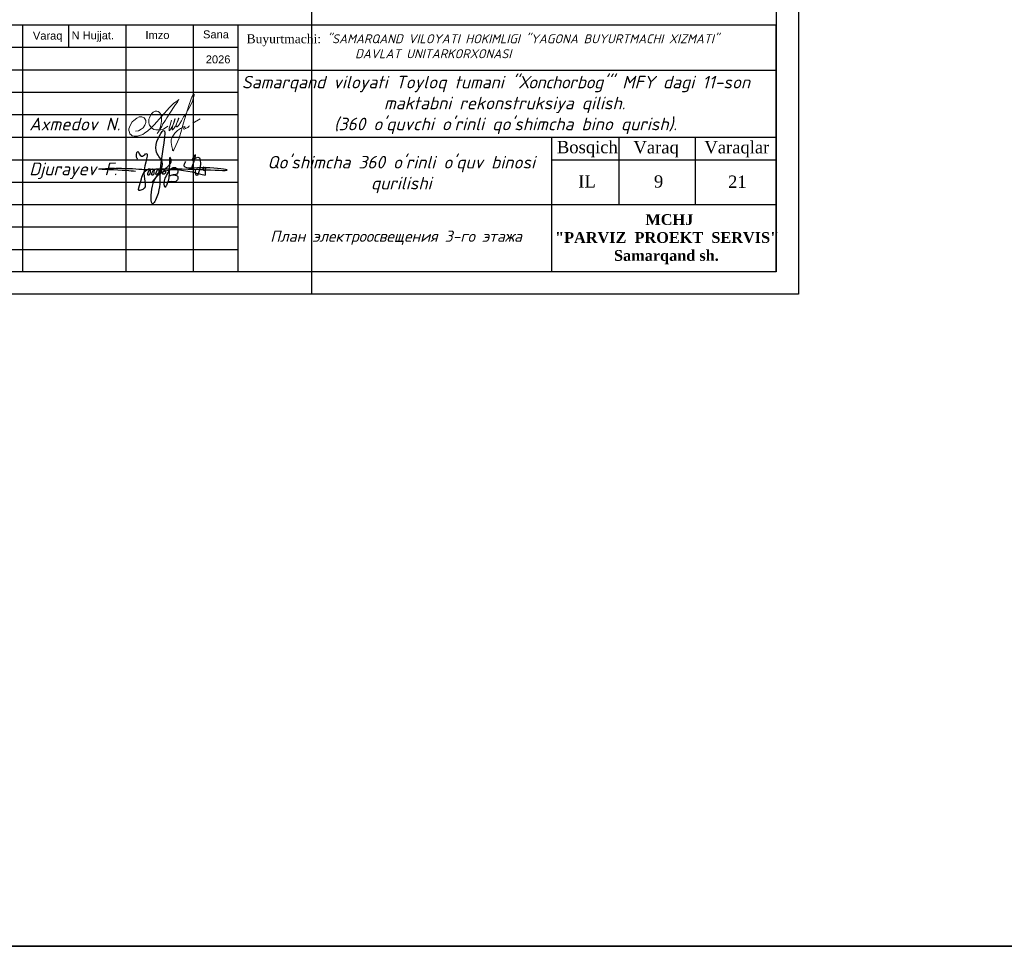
# Model space of a CAD drawing. Header units: millimetres. Extents: x 1114507 to 93926427, y 174473 to 817039.
# Tile 234 of 256: x 1635201 to 1657153, y 741235 to 761894. Entities that reach past the tile are written whole.
import ezdxf

# ---------------------------------------------------------------- set-up
doc = ezdxf.new("R2010")
doc.units = ezdxf.units.MM
doc.linetypes.add('ACAD_ISO02W100', pattern=[15, 12, -3])
doc.layers.add('(002) Рамка', color=7, linetype='Continuous')
doc.layers.add('Ф А С А Д', color=250, linetype='Continuous', lineweight=15)
doc.styles.add('arial', font='arial.ttf', dxfattribs={"height": 300})
doc.styles.get("Standard").update_dxf_attribs({"font": 'isocpeui.ttf'})
doc.styles.add('WMF-Times New Roman0', font='times.ttf')
doc.styles.add('ńňčëü1', font='isocpeui.ttf', dxfattribs={"height": 350})

# ---------------------------------------------------------------- blocks, each defined once
blk = doc.blocks.new('rgsxhy')
at = {"color": 5}
for points in [[(30159764, 9369979), (30160729, 9371976), (30160134, 9373086), (30160845, 9375073), (30160529, 9371279), (30160336, 9368855), (30159821, 9367832), (30159766, 9369571), (30165013, 9370643)], [(30158318, 9372237), (30158292, 9372259), (30158313, 9372993), (30158693, 9372536), (30159097, 9372756), (30158930, 9370820), (30158827, 9369247), (30158463, 9369143), (30158559, 9369856), (30159235, 9371184), (30159510, 9371288), (30159540, 9370947), (30159450, 9370679), (30159339, 9370650), (30159361, 9370924), (30159747, 9371281), (30159933, 9371214), (30159918, 9370984), (30159866, 9370709), (30159740, 9370650), (30159740, 9370910), (30160119, 9371295), (30160364, 9371221), (30160282, 9370791), (30160134, 9370702), (30160156, 9370902), (30160253, 9371169), (30160416, 9371266), (30160624, 9371251), (30160631, 9370947), (30160520, 9370739), (30160416, 9370746), (30160527, 9370999), (30160698, 9371199), (30160869, 9371251), (30161010, 9371117), (30161025, 9370828), (30160854, 9370717), (30160832, 9370976), (30160958, 9371184), (30161196, 9371429), (30161627, 9371986), (30161567, 9372349), (30161322, 9370056), (30161196, 9369744), (30161032, 9369450), (30160943, 9369915), (30161107, 9370464), (30161478, 9371132), (30161961, 9371429), (30162250, 9371221), (30162198, 9370761), (30161687, 9370666), (30161515, 9370590), (30161433, 9370590), (30162154, 9370635), (30162280, 9370516), (30162243, 9370197), (30162028, 9370012), (30161575, 9370012), (30161352, 9370012), (30161322, 9370071)], [(30163692, 9371398), (30163961, 9372626), (30163708, 9372145), (30164262, 9372436), (30164117, 9370650), (30164117, 9371236), (30164841, 9371318), (30164871, 9371483), (30164848, 9371138), (30165028, 9371176), (30165036, 9371416), (30165013, 9370643)], [(30158109, 9371020), (30157190, 9371107), (30154479, 9371260), (30157795, 9371310), (30158983, 9371230), (30160506, 9371280), (30167135, 9371184), (30164561, 9371384), (30162918, 9371683), (30163073, 9372004)]]:
    blk.add_spline(points, degree=3, dxfattribs=at)
blk = doc.blocks.new('rthtrh')
at = {"color": 5}
for p, q in [((1363842, 521141), (1363854, 521167)), ((1363854, 521167), (1363868, 521192)), ((1363868, 521192), (1363889, 521219)), ((1363889, 521219), (1363907, 521234)), ((1363907, 521234), (1363927, 521243)), ((1363927, 521243), (1363940, 521249)), ((1363940, 521249), (1363965, 521249)), ((1363965, 521249), (1363988, 521244)), ((1363988, 521244), (1364013, 521227)), ((1364013, 521227), (1364030, 521204)), ((1364030, 521204), (1364039, 521185)), ((1364039, 521185), (1364046, 521147)), ((1364046, 521147), (1364044, 521090)), ((1363834, 521118), (1363842, 521141)), ((1363834, 521086), (1363834, 521118)), ((1363834, 521056), (1363834, 521086)), ((1363840, 521035), (1363834, 521056)), ((1363845, 521017), (1363840, 521035)), ((1363865, 520990), (1363845, 521017)), ((1363882, 520966), (1363865, 520990)), ((1364026, 520997), (1364017, 520962)), ((1364037, 521043), (1364026, 520997)), ((1364044, 521090), (1364037, 521043)), ((1364148, 520999), (1364075, 520948)), ((1364568, 521050), (1364689, 521123)), ((1363895, 520959), (1363882, 520966)), ((1363917, 520946), (1363895, 520959)), ((1363951, 520940), (1363917, 520946)), ((1363996, 520940), (1363951, 520940)), ((1364033, 520940), (1363996, 520940)), ((1364017, 520962), (1364016, 520946)), ((1364016, 520946), (1364016, 520940)), ((1364075, 520948), (1364033, 520940))]:
    blk.add_line(p, q, dxfattribs=at)
for points in [[(1364210, 521100), (1364186, 521015), (1364172, 520967), (1364172, 520940), (1364173, 520926), (1364179, 520925), (1364185, 520931), (1364202, 520956), (1364218, 520984), (1364240, 521027), (1364256, 521068), (1364272, 521125), (1364269, 521122), (1364225, 520990), (1364220, 520961), (1364220, 520944), (1364225, 520939), (1364232, 520939), (1364241, 520950), (1364248, 520960), (1364254, 520969), (1364260, 520978), (1364273, 520996), (1364281, 521008), (1364288, 521027), (1364309, 521073), (1364315, 521086), (1364332, 521126), (1364332, 521134), (1364327, 521134), (1364314, 521097), (1364294, 521040), (1364290, 521012), (1364293, 520997), (1364298, 520988), (1364308, 520988), (1364316, 520999), (1364326, 521014), (1364344, 521036), (1364351, 521047), (1364377, 521090), (1364389, 521112), (1364414, 521155), (1364449, 521203), (1364476, 521258), (1364523, 521332), (1364563, 521417), (1364583, 521493), (1364590, 521517), (1364590, 521527), (1364583, 521532), (1364571, 521532), (1364561, 521512), (1364541, 521459), (1364498, 521348), (1364434, 521131), (1364395, 520998), (1364377, 520936), (1364337, 520802), (1364282, 520678), (1364249, 520605), (1364238, 520588), (1364230, 520594), (1364226, 520615), (1364222, 520638), (1364214, 520663), (1364206, 520725), (1364206, 520774), (1364224, 520814), (1364265, 520883), (1364310, 520926), (1364364, 520959), (1364411, 520988), (1364432, 520996), (1364434, 520992), (1364431, 520979), (1364419, 520970), (1364414, 520960), (1364416, 520951), (1364423, 520951), (1364434, 520958), (1364443, 520964), (1364452, 520968), (1364474, 520975), (1364483, 520978), (1364492, 520986), (1364499, 520996), (1364503, 521002), (1364511, 521006), (1364511, 521006)], [(1363608, 520919), (1363661, 520924), (1363702, 520951), (1363738, 520975), (1363765, 521018), (1363780, 521059), (1363780, 521096), (1363765, 521122), (1363753, 521142), (1363714, 521156), (1363671, 521156), (1363631, 521136), (1363583, 521097), (1363555, 521074), (1363525, 521025), (1363511, 520984), (1363500, 520955), (1363500, 520930), (1363508, 520901), (1363515, 520870), (1363535, 520855), (1363555, 520841), (1363586, 520832), (1363613, 520832), (1363645, 520832), (1363675, 520843), (1363732, 520864), (1363761, 520883), (1363817, 520921), (1363863, 520963), (1363919, 521022), (1364179, 521312), (1364247, 521377), (1364282, 521405), (1364314, 521429), (1364336, 521443), (1364310, 521401), (1364279, 521361), (1364173, 521198), (1364133, 521139), (1364110, 521102), (1364087, 521068), (1364069, 521040), (1364047, 520995), (1364019, 520954), (1364007, 520925), (1363990, 520903), (1363970, 520879)]]:
    blk.add_lwpolyline(points, dxfattribs=at)
blk = doc.blocks.new('dhyjfyuk')
for p, q in [((4475914, -1184524), (4383414, -1184524)), ((4391914, -1184524), (4391914, -1212024)), ((4391914, -1184524), (4391914, -1212024)), ((4397013, -1184524), (4397013, -1187024)), ((4403414, -1184524), (4403414, -1212024)), ((4410914, -1184524), (4410914, -1212024)), ((4415914, -1184524), (4415914, -1212024)), ((4475914, -1212024), (4475914, -1184524)), ((4475914, -1184524), (4475914, -1212024)), ((4415914, -1187024), (4383414, -1187024)), ((4415914, -1189524), (4383414, -1189524)), ((4415914, -1189524), (4475914, -1189524)), ((4415914, -1192024), (4383414, -1192024)), ((4415914, -1194524), (4383414, -1194524)), ((4383414, -1197024), (4475914, -1197024)), ((4450914, -1212024), (4450914, -1197024)), ((4458414, -1204524), (4458414, -1197024)), ((4466914, -1204524), (4466914, -1197024)), ((4383414, -1199524), (4415914, -1199524)), ((4450914, -1199524), (4475914, -1199524)), ((4383414, -1202024), (4415914, -1202024)), ((4383414, -1204524), (4475914, -1204524)), ((4383414, -1207024), (4415914, -1207024)), ((4383414, -1209524), (4415914, -1209524))]:
    blk.add_line(p, q)
at = {"lineweight": 9, "xscale": 1.125175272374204, "yscale": 1.125175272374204, "zscale": 1.125175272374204}
blk.add_blockref('rgsxhy', (-29528647, -11744878), dxfattribs=at)
at = {"layer": 'Ф А С А Д', "xscale": 6.676455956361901, "yscale": 6.676455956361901, "zscale": 6.676455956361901}
blk.add_blockref('rthtrh', (-4699584, -4674220), dxfattribs=at)
at = {"linetype": 'ACAD_ISO02W100', "lineweight": 5, "ltscale": 70, "char_height": 883.9, "attachment_point": 1, "style": 'arial'}
for s, insert in [('Varaq', (4393061, -1185254)), ('N Hujjat.', (4397374, -1185220)), ('Imzo', (4405607, -1185185)), ('Sana', (4412025, -1185111)), ('2026', (4412332, -1187897))]:
    blk.add_mtext(s, dxfattribs=dict(at, insert=insert))
at = {"style": 'WMF-Times New Roman0'}
for s, insert, char_height, width, attachment_point in [('Buyurtmachi:{\\fISOCPEUR|b0|i1|c204|p34; "SAMARQAND VILOYATI HOKIMLIGI "YAGONA\\fISOCPEUR|b0|i1|c0|p34; \\fISOCPEUR|b0|i1|c204|p34;BUYURTMACHI XIZMATI" \\fISOCPEUR|b0|i1|c0|p34;\\P                   \\fISOCPEUR|b0|i1|c204|p34;DAVLAT UNITARKORXONASI}', (4416879, -1186878, 105406), 1000, 59035.39, 4), ('\\pi924.63548;{\\fISOCPEUR|b0|i1|c0|p34;Samarqand viloyati Toyloq tumani "\\fISOCPEUR|b0|i1|c204|p34;Хо\\fISOCPEUR|b0|i1|c0|p34;n\\fISOCPEUR|b0|i1|c204|p34;с\\fISOCPEUR|b0|i1|c0|p34;h\\fISOCPEUR|b0|i1|c204|p34;о\\fISOCPEUR|b0|i1|c0|p34;rb\\fISOCPEUR|b0|i1|c204|p34;о\\fISOCPEUR|b0|i1|c0|p34;g\'" \\fISOCPEUR|b0|i1|c204|p34;М\\fISOCPEUR|b0|i1|c0|p34;FY dagi 11-son \\P\\pi16770.62033;maktabni rekonstruksiya qilish. \\P\\pi11200.3173;(360 o\'quvchi o\'rinli qo\'shimcha bino qurish).}', (4415422, -1193420), 1400, 60812.6, 4), ('{\\fISOCPEUR|b0|i1|c0|p34;Axmedov N.}', (4392650, -1194845), 1414.29, 17081.22, 1), ("\\pt12184.088;{\\fISOCPEUR|b0|i1|c0|p34;Qo'shimcha 360 o'rinli o'quv binosi qurilishi}", (4434117, -1199099), 1400, 29815.79, 2), ('\\pi12888.864;{\\fTimes New Roman|b1|i0|c204|p18;\\C0;MCHJ\\P\\pi2815.884;\\C1;"PARVIZ  PROEKT  SERVIS"\\C0;\\P\\pi9383.364;Samarqand sh.\\C256; }', (4448452, -1205594), 1200, 29788.7, 1)]:
    blk.add_mtext(s, dxfattribs=dict(at, insert=insert, char_height=char_height, width=width, attachment_point=attachment_point))
at = {"attachment_point": 1}
for s, insert, char_height, width in [('{\\fTimes New Roman|b0|i0|c204|p18;Bosqich}', (4451477, -1197432), 1370.37, 6256.98), ('{\\fTimes New Roman|b0|i0|c204|p18;Varaq}', (4460004, -1197453), 1370.37, 6256.98), ('{\\fTimes New Roman|b0|i0|c204|p18;Varaqlar}', (4467912, -1197449), 1370.37, 6256.98), ('Djurayev F.', (4392650, -1199845), 1414.29, 10763.87), ('{\\fTimes New Roman|b0|i0|c204|p18;IL}', (4453851, -1201255), 1370.37, 6256.98), ('{\\fTimes New Roman|b0|i0|c0|p18;21}', (4470555, -1201289), 1370.37, 6256.98)]:
    blk.add_mtext(s, dxfattribs=dict(at, insert=insert, char_height=char_height, width=width))

msp = doc.modelspace()

# ---------------------------------------------------------------- linework, layer by layer
at = {"color": 0, "lineweight": 35, "ltscale": 100}
msp.add_lwpolyline([(1114507.2, 817038.9), (2439942.4, 817038.9), (2439942.4, 741234.8), (1114507.2, 741234.8)], close=True, dxfattribs=at)
at = {"color": 5, "elevation": 0}
msp.add_lwpolyline([(1599708.1, 785471.7), (1652566.1, 785471.7), (1652566.1, 755771.7), (1599708.1, 755771.7)], close=True, dxfattribs=at)
at = {"color": 5, "lineweight": 30, "elevation": 0}
msp.add_lwpolyline([(1601708.1, 784971.7), (1652066.1, 784971.7), (1652066.1, 756271.7), (1601708.1, 756271.7)], close=True, dxfattribs=at)
at = {"layer": 'Defpoints', "color": 3, "linetype": 'ByBlock', "elevation": 0}
msp.add_lwpolyline([(1599708.1, 785471.7), (1641708.1, 785471.7), (1641708.1, 755771.7), (1599708.1, 755771.7)], close=True, dxfattribs=at)

# ---------------------------------------------------------------- block references
at = {"layer": '(002) Рамка', "lineweight": 50, "xscale": 0.1999999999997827, "yscale": 0.1999999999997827, "zscale": 0.1999999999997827}
for p in [(321235.3, 998676.5, 0), (368239.9, 998676.5, 0), (424263, 998676.5, 0), (480286.3, 998676.5, 0), (536309.5, 998676.5, 0), (583309.2, 998676.5, 0), (641167.3, 998676.5, 0), (699025.3, 998676.5, 0), (756883.3, 998676.5, 0)]:
    msp.add_blockref('dhyjfyuk', p, dxfattribs=at)

# ---------------------------------------------------------------- texts
at = {"insert": (1649341.2, 758424.4, 0), "char_height": 274.074, "width": 1251.396, "attachment_point": 1}
msp.add_mtext('{\\fTimes New Roman|b0|i0|c0|p18;9}', dxfattribs=at)
at = {"color": 0, "lineweight": 0, "ltscale": 100, "insert": (1643512.7, 757032.2, 0), "char_height": 250, "width": 7000, "attachment_point": 5, "style": 'ńňčëü1'}
msp.add_mtext(' План электроосвещения 3-го этажа', dxfattribs=at)

doc.saveas('drawing.dxf')
